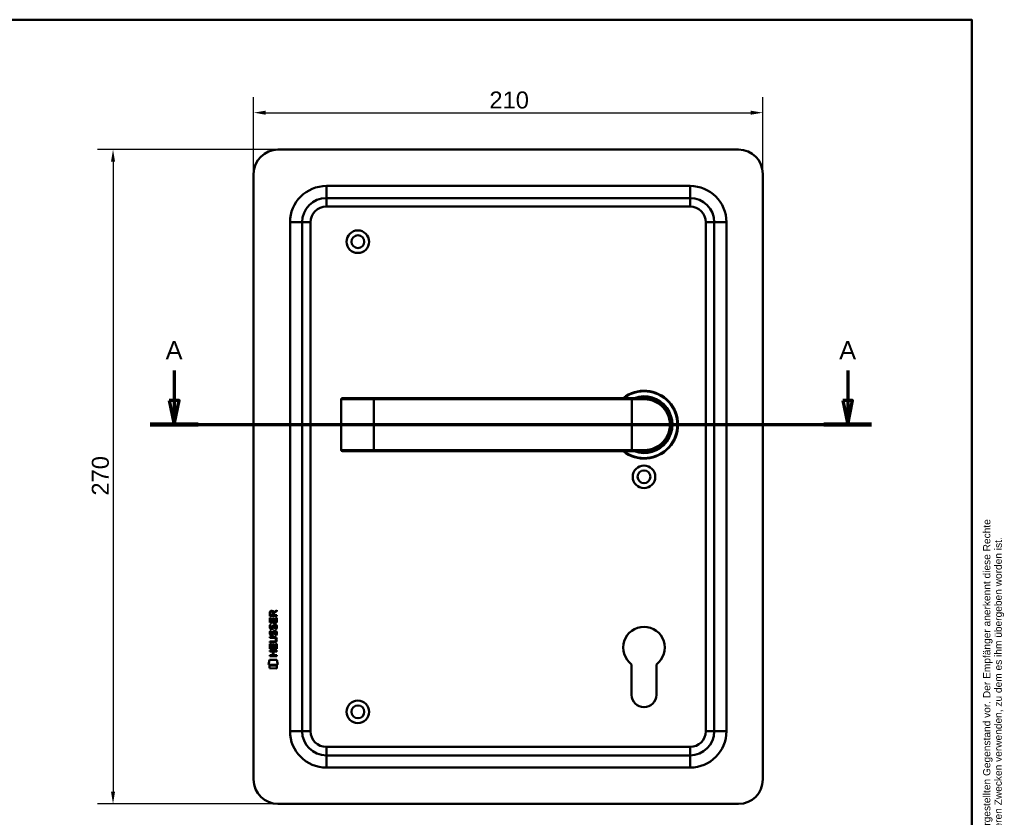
# Model space of a CAD drawing. Header units: millimetres. Extents: x 20 to 833, y 20 to 574.
# Tile 4 of 4: x 427 to 833, y 245 to 574. Entities that reach past the tile are written whole.
import ezdxf
from ezdxf.enums import TextEntityAlignment as Align

# ---------------------------------------------------------------- set-up
doc = ezdxf.new("R2010")
doc.units = ezdxf.units.MM
doc.header["$LTSCALE"] = 2
for name, color, linetype, lineweight in [('Bemaßungen(DIN)', 7, 'Continuous', 25), ('Schnittansichtslinien(DIN)', 7, 'Continuous', 70), ('Sichtbare Kanten(DIN)', 7, 'Continuous', 50), ('Sichtbare tangentiale Kanten(DIN)', 7, 'Continuous', 50), ('Skizziergeometrie(DIN)', 7, 'Continuous', 50), ('Skizzierlinie(DIN)', 7, 'Continuous', 25), ('Symbole(DIN)', 7, 'Continuous', 25)]:
    doc.layers.add(name, color=color, linetype=linetype, lineweight=lineweight)
doc.styles.add('Aktuell-DIN', font='arial.ttf')
doc.styles.add('Aktuell-DINGroßer Text', font='arial.ttf')
doc.styles.add('STANDARD-DIN~0', font='arial.ttf')
doc.styles.add('Textstil10', font='arial.ttf')
doc.styles.add('Textstil41', font='arial.ttf', dxfattribs={"width": 0.8})
doc.styles.add('Textstil83', font='arial.ttf', dxfattribs={"width": 0.8})
doc.dimstyles.new('CAD-LAN', dxfattribs={"dimscale": 2, "dimtxt": 3.5, "dimasz": 2.5, "dimexe": 3.175, "dimexo": 0, "dimgap": 0.8, "dimtad": 1, "dimrnd": 1e-08, "dimtxsty": 'STANDARD-DIN~0', "dimcen": 0.09, "dimdle": 10, "dimclrd": 250, "dimclre": 250, "dimclrt": 250, "dimadec": 0, "dimazin": 2, "dimtfac": 1, "dimtmove": 0, "dimatfit": 3, "dimfxl": 1, "dimtolj": 1, "dimtzin": 0, "dimlwd": 25, "dimlwe": 25, "dimarcsym": 0})

# ---------------------------------------------------------------- blocks, each defined once
blk = doc.blocks.new('Ränder Standardrahmen')
at = {"layer": 'Skizziergeometrie(DIN)', "flags": 128}
blk.add_lwpolyline([(10, 10), (10, 287), (410, 287), (410, 10), (10, 10)], dxfattribs=at)
blk = doc.blocks.new('Schriftfelder Heusser')
at = {"layer": 'Skizziergeometrie(DIN)'}
for p, q in [((101, 229.92), (101, 236.92)), ((101, 236.92), (291, 236.92)), ((111, 229.92), (111, 236.92)), ((123, 229.92), (123, 236.92)), ((232, 229.92), (232, 236.92)), ((256, 229.92), (256, 236.92)), ((291, 236.92), (291, 229.92)), ((101, 191.42), (101, 229.92)), ((101, 229.92), (291, 229.92)), ((111, 229.92), (111, 221.42)), ((123, 229.92), (123, 221.42)), ((232, 229.92), (232, 221.42)), ((256, 229.92), (256, 221.42)), ((291, 229.92), (291, 191.42)), ((101, 221.42), (291, 221.42)), ((150, 221.42), (150, 204.42)), ((198.85, 221.42), (198.85, 204.42)), ((216.35, 221.42), (216.35, 204.42)), ((238.35, 221.42), (238.35, 204.42)), ((278, 221.42), (278, 191.42)), ((278, 208.67), (291, 208.67)), ((101, 204.42), (291, 204.42)), ((142, 204.42), (142, 191.42)), ((236, 204.42), (236, 191.42)), ((278, 200.17), (291, 200.17)), ((291, 191.42), (101, 191.42))]:
    blk.add_line(p, q, dxfattribs=at)
at = {"layer": 'Skizzierlinie(DIN)'}
for p, q in [((113.5, 221.42), (113.5, 204.42)), ((118, 221.42), (118, 204.42)), ((162.35, 221.42), (162.35, 204.42)), ((166.85, 221.42), (166.85, 204.42)), ((113.5, 217.17), (150, 217.17)), ((162.35, 217.17), (278, 217.17)), ((113.5, 212.92), (150, 212.92)), ((162.35, 212.92), (278, 212.92)), ((113.5, 208.67), (150, 208.67)), ((162.35, 208.67), (278, 208.67))]:
    blk.add_line(p, q, dxfattribs=at)
for centre in [(115.75, 219.25), (164.6, 219.25), (115.75, 215.04), (164.6, 215.04), (115.75, 210.79), (164.6, 210.79), (115.75, 206.54), (164.6, 206.54)]:
    blk.add_circle(centre, 1.75, dxfattribs=at)
at = {"layer": 'Symbole(DIN)', "color": 7, "insert": (293.33, 191.7), "char_height": 1.5, "width": 182.3003, "attachment_point": 1, "rotation": 90, "line_spacing_factor": 0.944221, "style": 'Aktuell-DIN'}
blk.add_mtext('\\fArial|b0|i0;\\H1.5000;Die Schlossfabrik Heusser AG ist Eigentümerin dieses Dokumentes und behält sich alle Rechte an diesem und dem dargestellten Gegenstand vor. Der Empfänger anerkennt diese Rechte\\Pund wird das Dokument nicht ohne schriftliche Ermächtigung der Eigentümerin Dritten zugänglich machen oder zu anderen Zwecken verwenden, zu dem es ihm übergeben worden ist.\\P ', dxfattribs=at)
at = {"layer": 'Symbole(DIN)', "color": 179, "true_color": 0x262659, "style": 'Aktuell-DIN'}
for s, insert, char_height, attachment_point in [('Pos.', (106, 227), 2.489, 2), ('Menge', (117, 227), 2.489, 2), ('Benennung', (125.81, 225.38), 2.489, 4), ('B-Nummer', (234.74, 225.62), 2.489, 4), ('Material', (265.02, 225.62), 2.489, 5), ('\\fArial|b0|i0;a', (115.81, 219.53), 2, 5), ('\\fArial|b0|i0;e', (164.54, 219.53), 2, 5), ('\\fArial|b0|i0;Gezeichnet', (200.05, 219.23), 2, 4), ('\\fArial|b0|i0;b', (115.75, 215), 2, 5), ('\\fArial|b0|i0;f', (164.55, 215.06), 2, 5), ('\\fArial|b0|i0;Freigegeben', (199.92, 216), 2, 1), ('\\fArial|b0|i0;c', (115.75, 211.01), 2, 5), ('\\fArial|b0|i0;g', (164.63, 211.05), 2, 5), ('\\fArial|b0|i0;Projekt', (200, 211.98), 2, 1), ('\\fArial|b0|i0;d', (115.76, 206.55), 2, 5), ('\\fArial|b0|i0;h', (164.55, 206.57), 2, 5), ('\\fArial|b0|i0;CAD-Nr.', (200, 207.5), 2, 1), ('\\fArial|b0|i0;\\H2.0000;Massstab', (284.39, 206.37), 2, 5), ('\\fArial|b0|i0;\\H2.0000;Baugruppe', (143.1, 203.73), 2, 1), ('\\fArial|b0|i0;Zeichnungs-Nr.', (237, 203.5), 2, 1), ('\\fArial|b0|i0;\\H2.5000;4853 Murgenthal', (113.33, 192.46), 2.5, 7)]:
    blk.add_mtext(s, dxfattribs=dict(at, insert=insert, char_height=char_height, attachment_point=attachment_point))
at = {"layer": 'Symbole(DIN)', "color": 179, "true_color": 0x262659, "attachment_point": 5, "style": 'Aktuell-DIN'}
for s, insert, char_height, width in [('Änd.', (107.21, 213), 2.489, 12.3494), ('Änd.', (156.12, 212.76), 2.489, 12.3494), ('\\fArial|b0|i0;Änderung', (284.51, 202.33), 2, 12.1143)]:
    blk.add_mtext(s, dxfattribs=dict(at, insert=insert, char_height=char_height, width=width))
at = {"layer": 'Symbole(DIN)', "color": 7, "insert": (143.1, 196.62), "char_height": 4.5, "width": 90.18, "attachment_point": 4, "style": 'Aktuell-DIN'}
blk.add_mtext('\\fArial|b0|i0;\\W0.90;\\H4.5000;Heusser-Muschel Serie 6', dxfattribs=at)
at = {"layer": 'Symbole(DIN)', "color": 179, "true_color": 0x262659, "style": 'Textstil10'}
blk.add_attdef('ERSTELLUNGSDATUM_001', (217.04, 218.29), '', height=2, dxfattribs=at)
at = {"layer": 'Symbole(DIN)', "color": 179, "true_color": 0x262659}
for tag, height, style, p in [('AUTOR', 2.49, 'Aktuell-DIN', (240.03, 219.26)), ('KONTROLLDATUM', 2, 'Textstil10', (217.42, 215.04)), ('KONTROLLIERT_VON', 2, 'Textstil10', (239.98, 215.05))]:
    blk.add_attdef(tag, text='', height=height, dxfattribs=dict(at, style=style)).set_placement(p, align=Align.MIDDLE_LEFT)
at = {"layer": 'Symbole(DIN)', "color": 7, "style": 'Textstil83', "width": 0.8}
blk.add_attdef('Anfänglicher_Ansichtsmaßstab_001', (281.57, 213.34), '', height=2.3, dxfattribs=at)
at = {"layer": 'Symbole(DIN)', "color": 179, "true_color": 0x262659, "style": 'Textstil10'}
blk.add_attdef('PROJEKT', text='', height=2, dxfattribs=at).set_placement((217.77, 209.72), align=Align.BOTTOM_LEFT)
at = {"layer": 'Symbole(DIN)', "color": 7, "style": 'Textstil41', "width": 0.8}
blk.add_attdef('STATUS', text='', height=5, dxfattribs=at).set_placement((284.53, 195.86), align=Align.MIDDLE_CENTER)
blk = doc.blocks.new('*D20')
at = {"layer": 'Bemaßungen(DIN)', "color": 250, "linetype": 'Continuous', "lineweight": 25, "true_color": 0x3f3f3f, "transparency": 16777216}
for p, q in [((523.81, 510.38), (523.81, 541.97)), ((733.81, 510.38), (733.81, 541.97)), ((528.81, 535.62), (728.81, 535.62))]:
    blk.add_line(p, q, dxfattribs=at)
at = {"layer": 'Bemaßungen(DIN)', "color": 250, "linetype": 'Continuous', "true_color": 0x3f3f3f, "transparency": 16777216}
for points in [[(528.81, 536.45), (528.81, 534.78), (523.81, 535.62)], [(728.81, 536.45), (728.81, 534.78), (733.81, 535.62)]]:
    blk.add_solid(points, dxfattribs=at)
at = {"layer": 'Defpoints', "color": 0, "linetype": 'Continuous', "transparency": 16777216}
for p in [(733.81, 535.62), (523.81, 510.38), (733.81, 510.38)]:
    blk.add_point(p, dxfattribs=at)
at = {"layer": 'Bemaßungen(DIN)', "color": 250, "linetype": 'Continuous', "lineweight": 25, "true_color": 0x3f3f3f, "transparency": 16777216, "insert": (621.03, 544.36), "char_height": 7, "attachment_point": 1, "style": 'STANDARD-DIN~0'}
blk.add_mtext('\\A1;210', dxfattribs=at)
blk = doc.blocks.new('*D21')
at = {"layer": 'Bemaßungen(DIN)', "color": 250, "linetype": 'Continuous', "lineweight": 25, "true_color": 0x3f3f3f, "transparency": 16777216}
for p, q in [((533.81, 520.38), (459.46, 520.38)), ((465.81, 515.38), (465.81, 255.38)), ((533.81, 250.38), (459.46, 250.38))]:
    blk.add_line(p, q, dxfattribs=at)
at = {"layer": 'Bemaßungen(DIN)', "color": 250, "linetype": 'Continuous', "true_color": 0x3f3f3f, "transparency": 16777216}
for points in [[(464.97, 515.38), (466.64, 515.38), (465.81, 520.38)], [(464.97, 255.38), (466.64, 255.38), (465.81, 250.38)]]:
    blk.add_solid(points, dxfattribs=at)
at = {"layer": 'Defpoints', "color": 0, "linetype": 'Continuous', "transparency": 16777216}
for p in [(533.81, 520.38), (465.81, 250.38), (533.81, 250.38)]:
    blk.add_point(p, dxfattribs=at)
at = {"layer": 'Bemaßungen(DIN)', "color": 250, "linetype": 'Continuous', "lineweight": 25, "true_color": 0x3f3f3f, "transparency": 16777216, "insert": (457.06, 377.6), "char_height": 7, "attachment_point": 1, "rotation": 90, "style": 'STANDARD-DIN~0'}
blk.add_mtext('\\A1;270', dxfattribs=at)
blk = doc.blocks.new('2DTransSchnitt0')
at = {"layer": 'Schnittansichtslinien(DIN)', "linetype": 'Continuous'}
for p, q in [((245.51, 214.58), (245.51, 208.44)), ((384.41, 214.58), (384.41, 208.44)), ((244.51, 208.44), (245.51, 203.44)), ((246.51, 208.44), (244.51, 208.44)), ((245.51, 208.44), (245.51, 203.44)), ((245.51, 203.44), (246.51, 208.44)), ((383.41, 208.44), (384.41, 203.44)), ((385.41, 208.44), (383.41, 208.44)), ((384.41, 208.44), (384.41, 203.44)), ((384.41, 203.44), (385.41, 208.44)), ((240.59, 203.44), (389.33, 203.44))]:
    blk.add_line(p, q, dxfattribs=at)
at = {"layer": 'Schnittansichtslinien(DIN)', "linetype": 'Continuous', "lineweight": 140}
for p, q in [((240.59, 203.44), (250.43, 203.44)), ((379.5, 203.44), (389.33, 203.44))]:
    blk.add_line(p, q, dxfattribs=at)
at = {"layer": 'Schnittansichtslinien(DIN)', "linetype": 'Continuous', "flags": 128}
for points in [[(244.51, 208.44), (245.51, 203.44), (246.51, 208.44), (244.51, 208.44)], [(383.41, 208.44), (384.41, 203.44), (385.41, 208.44), (383.41, 208.44)]]:
    blk.add_lwpolyline(points, dxfattribs=at)
at = {"layer": 'Schnittansichtslinien(DIN)'}
for points in [[(244.51, 208.44), (245.51, 203.44), (246.51, 208.44), (244.51, 208.44)], [(383.41, 208.44), (384.41, 203.44), (385.41, 208.44), (383.41, 208.44)]]:
    blk.add_solid(points, dxfattribs=at)
at = {"layer": 'Schnittansichtslinien(DIN)', "char_height": 3.73, "attachment_point": 7, "style": 'Aktuell-DINGroßer Text'}
for insert in [(243.76, 216.94), (382.66, 216.94)]:
    blk.add_mtext('A', dxfattribs=dict(at, insert=insert))

msp = doc.modelspace()

# ---------------------------------------------------------------- linework, layer by layer
at = {"layer": 'Sichtbare Kanten(DIN)'}
for p, q in [((723.808, 520.377), (533.808, 520.377)), ((523.808, 510.377), (523.808, 260.377)), ((733.808, 260.377), (733.808, 510.377)), ((703.808, 500.377), (553.808, 500.377)), ((543.808, 490.377), (543.808, 280.377)), ((713.808, 280.377), (713.808, 490.377)), ((559.915, 417.377), (559.915, 396.377)), ((560.415, 417.877), (560.434, 417.877)), ((573.308, 417.877), (560.434, 417.877)), ((679.808, 417.877), (573.308, 417.877)), ((679.808, 417.877), (684.808, 417.877)), ((560.434, 395.877), (560.415, 395.877)), ((560.434, 395.877), (573.308, 395.877)), ((573.308, 395.877), (679.808, 395.877)), ((684.808, 395.877), (679.808, 395.877)), ((685.425, 395.894), (685.425, 395.894)), ((530.469, 327.898), (530.472, 329.211)), ((530.82, 329.167), (530.819, 328.279)), ((531.837, 328.278), (531.838, 329.166)), ((532.134, 329.527), (533.33, 330.317)), ((532.187, 329.128), (532.186, 328.278)), ((533.329, 329.883), (532.187, 329.128)), ((533.33, 330.317), (533.329, 329.883)), ((530.467, 325.168), (530.469, 327.172)), ((533.326, 325.165), (530.467, 325.168)), ((533.328, 327.896), (530.469, 327.898)), ((530.469, 327.172), (530.817, 327.172)), ((530.817, 327.172), (530.816, 325.544)), ((530.816, 325.544), (531.71, 325.544)), ((530.819, 328.279), (531.837, 328.278)), ((531.71, 325.544), (531.712, 326.991)), ((531.712, 326.991), (532.06, 326.99)), ((532.06, 326.99), (532.059, 325.543)), ((532.059, 325.543), (532.978, 325.543)), ((532.186, 328.278), (533.328, 328.277)), ((532.978, 325.543), (532.979, 327.19)), ((532.979, 327.19), (533.327, 327.189)), ((533.327, 327.189), (533.326, 325.165)), ((533.328, 328.277), (533.328, 327.896)), ((530.637, 321.847), (530.976, 321.747)), ((530.639, 324.394), (530.978, 324.293)), ((530.835, 323.062), (530.842, 323.045)), ((531.519, 322.964), (531.53, 322.981)), ((532.565, 321.544), (532.554, 321.544)), ((532.567, 324.091), (532.556, 324.091)), ((530.461, 317.005), (530.461, 317.382)), ((530.461, 317.382), (532.131, 317.381)), ((532.106, 317.004), (530.461, 317.005)), ((530.462, 318.94), (530.462, 319.317)), ((530.462, 319.317), (532.108, 319.316)), ((532.132, 318.939), (530.462, 318.94)), ((530.833, 320.516), (530.84, 320.498)), ((531.517, 320.418), (531.528, 320.435)), ((533.012, 318.154), (533.012, 318.163)), ((530.456, 313.259), (530.457, 313.636)), ((531.699, 313.258), (530.456, 313.259)), ((530.457, 313.636), (533.315, 313.634)), ((530.459, 314.43), (530.46, 316.434)), ((533.317, 314.428), (530.459, 314.43)), ((530.46, 316.434), (530.809, 316.434)), ((530.809, 316.434), (530.807, 314.807)), ((530.807, 314.807), (531.702, 314.806)), ((531.698, 311.701), (531.699, 313.258)), ((531.702, 314.806), (531.703, 316.253)), ((531.703, 316.253), (532.052, 316.253)), ((532.052, 316.253), (532.05, 314.806)), ((532.05, 314.806), (532.969, 314.805)), ((532.056, 313.258), (532.054, 311.7)), ((533.315, 313.257), (532.056, 313.258)), ((532.969, 314.805), (532.97, 316.452)), ((532.97, 316.452), (533.319, 316.452)), ((533.315, 313.634), (533.315, 313.257)), ((533.319, 316.452), (533.317, 314.428)), ((529.924, 307.748), (530.383, 309.88)), ((530.383, 309.88), (533.389, 309.878)), ((530.455, 311.702), (531.698, 311.701)), ((530.455, 311.325), (530.455, 311.702)), ((533.313, 311.322), (530.455, 311.325)), ((532.054, 311.7), (533.314, 311.699)), ((533.314, 311.699), (533.313, 311.322)), ((533.389, 309.878), (533.839, 307.744)), ((533.839, 307.744), (529.924, 307.748)), ((530.382, 306.32), (530.383, 307.462)), ((533.379, 306.317), (530.382, 306.32)), ((530.383, 307.462), (533.38, 307.459)), ((533.38, 307.459), (533.379, 306.317)), ((679.708, 295.377), (679.708, 307.952)), ((689.908, 307.952), (689.908, 295.377)), ((553.808, 270.377), (703.808, 270.377)), ((533.808, 250.377), (723.808, 250.377))]:
    msp.add_line(p, q, dxfattribs=at)
for centre, radius in [((566.808, 482.377), 4.65), ((566.808, 482.377), 2.65), ((684.808, 385.377), 4.65), ((684.808, 385.377), 2.65), ((566.808, 288.377), 4.65), ((566.808, 288.377), 2.65)]:
    msp.add_circle(centre, radius, dxfattribs=at)
for centre, radius, start, end in [((533.808, 510.377), 10, 90, 180), ((723.808, 510.377), 10, 0, 90), ((553.808, 490.377), 10, 90, 180), ((703.808, 490.377), 10, 0, 90), ((684.808, 406.877), 14, 231.78679, 128.21321), ((684.808, 406.877), 13.8, 232.8542, 127.1458), ((684.808, 406.877), 11.7, 250.08028, 109.91972), ((684.808, 406.877), 11.6, 251.49137, 108.50863), ((684.808, 406.877), 11.5, 253.04257, 106.95743), ((560.415, 417.377), 0.5, 90, 180), ((684.808, 406.877), 11.3, 256.76803, 103.23197), ((560.415, 396.377), 0.5, 180, 270), ((687.04, 396.769), 0.85, 240.53186, 240.67321), ((687.04, 396.769), 0.85, 324.22686, 324.41042), ((697.131, 394.179), 8.678, 163.58861, 163.59762), ((697.131, 394.179), 8.678, 159.58563, 159.5881), ((684.808, 314.877), 8.6, 306.37184, 233.62816), ((684.808, 295.377), 5.1, 180, 0), ((553.808, 280.377), 10, 180, 270), ((703.808, 280.377), 10, 270, 0), ((533.808, 260.377), 10, 180, 270), ((723.808, 260.377), 10, 270, 0)]:
    msp.add_arc(centre, radius, start, end, dxfattribs=at)
for centre, major_axis, ratio, start_param, end_param in [((531.999, 328.394), (-0.976, 1.274), 0.5180415, 5.9043613, 6.8771057), ((530.606, 328.314), (-1.242, -1.64), 0.5994938, 2.7365723, 3.5673799), ((532.101, 326.173), (1.103, 3.296), 0.2312948, 2.8124619, 2.8734213), ((531.581, 323.856), (0.574, 1.004), 0.5438409, 2.7534304, 3.2137241), ((531.461, 322.989), (0.098, 0.139), 0.3641716, 4.4844927, 4.7925708), ((531.907, 319.859), (0.838, 1.64), 0.4594521, 5.9760112, 6.497704), ((531.908, 322.404), (0.839, 1.642), 0.4591024, 5.9761877, 6.4975755), ((532.185, 323.873), (1.192, 3.54), 0.2215161, 2.8263053, 2.8854462), ((531.586, 321.318), (0.583, 1.012), 0.541605, 2.7569093, 3.2147406), ((531.459, 320.442), (0.098, 0.139), 0.3641716, 4.4844927, 4.7925708), ((528.291, 321.686), (4.808, -4.323), 0.3742014, 5.888113, 6.6064523), ((528.287, 314.642), (4.814, 4.313), 0.3742661, 5.9599282, 6.6783921), ((509.579, 337.99), (23.266, -20.361), 0.1371339, 6.127502, 6.402435)]:
    msp.add_ellipse(centre, major_axis=major_axis, ratio=ratio, start_param=start_param, end_param=end_param, dxfattribs=at)
for points, knots in [([(684.808, 395.877), (686.465, 395.877), (688.108, 396.257), (689.581, 396.966), (691.054, 397.675), (692.358, 398.711), (693.383, 399.987), (694.408, 401.263), (695.151, 402.781), (695.526, 404.4), (695.9, 406.018), (695.899, 407.738), (695.525, 409.355), (695.151, 410.973), (694.409, 412.49), (693.383, 413.766), (692.358, 415.042), (691.054, 416.078), (689.581, 416.787), (688.108, 417.497), (686.465, 417.877), (684.808, 417.877)], [-3.3432814, -3.3432814, -3.3432814, -3.3432814, -2.8656698, -2.8656698, -2.8656698, -2.3880581, -2.3880581, -2.3880581, -1.9104465, -1.9104465, -1.9104465, -1.4328349, -1.4328349, -1.4328349, -0.9552233, -0.9552233, -0.9552233, -0.4776116, -0.4776116, -0.4776116, 0, 0, 0, 0]), ([(533.012, 318.163), (533.012, 318.21), (533.009, 318.257), (532.993, 318.392), (532.971, 318.48), (532.896, 318.63), (532.85, 318.692), (532.73, 318.798), (532.659, 318.838), (532.442, 318.921), (532.282, 318.939), (532.132, 318.939)], [0, 0, 0, 0, 0.01400423, 0.01400423, 0.0408947, 0.0408947, 0.06439039, 0.06439039, 0.08887549, 0.08887549, 0.13413559, 0.13413559, 0.13413559, 0.13413559])]:
    msp.add_open_spline(points, degree=3, knots=knots, dxfattribs=at)
for points in [[(530.472, 329.211), (530.486, 329.653), (530.718, 330.115), (531.331, 330.114)], [(531.838, 329.166), (531.838, 329.44), (531.751, 329.765), (531.335, 329.765)], [(530.513, 320.369), (530.423, 320.609), (530.394, 320.843), (530.436, 321.171)], [(530.515, 322.915), (530.425, 323.156), (530.396, 323.389), (530.438, 323.718)], [(530.436, 321.171), (530.454, 321.31), (530.495, 321.517), (530.566, 321.69)], [(530.438, 323.718), (530.456, 323.857), (530.497, 324.064), (530.568, 324.237)], [(531.075, 322.455), (530.851, 322.488), (530.622, 322.633), (530.515, 322.915)], [(530.566, 321.69), (530.585, 321.74), (530.637, 321.847), (530.637, 321.847)], [(530.568, 324.237), (530.587, 324.286), (530.639, 324.394), (530.639, 324.394)], [(530.821, 321.282), (530.756, 321.03), (530.75, 320.806), (530.809, 320.59)], [(530.823, 323.829), (530.759, 323.576), (530.752, 323.352), (530.811, 323.136)], [(530.976, 321.747), (530.975, 321.747), (530.856, 321.42), (530.821, 321.282)], [(530.978, 324.293), (530.978, 324.293), (530.858, 323.967), (530.823, 323.829)], [(531.047, 322.832), (531.194, 322.772), (531.383, 322.808), (531.488, 322.923)], [(531.229, 322.442), (531.129, 322.443), (531.108, 322.45), (531.075, 322.455)], [(531.857, 322.806), (531.742, 322.597), (531.547, 322.438), (531.229, 322.442)], [(531.528, 320.435), (531.597, 320.544), (531.654, 320.708), (531.709, 320.953)], [(531.53, 322.981), (531.599, 323.091), (531.656, 323.254), (531.711, 323.5)], [(531.709, 320.953), (531.793, 321.321), (531.895, 321.532), (532.036, 321.7)], [(531.711, 323.5), (531.795, 323.867), (531.897, 324.079), (532.038, 324.246)], [(532.05, 323.349), (531.995, 323.109), (531.933, 322.944), (531.857, 322.806)], [(532.036, 321.7), (532.129, 321.81), (532.259, 321.882), (532.439, 321.906)], [(532.038, 324.246), (532.131, 324.356), (532.261, 324.429), (532.441, 324.453)], [(532.097, 321.001), (532.089, 320.971), (532.049, 320.805), (532.048, 320.803)], [(532.099, 323.548), (532.091, 323.518), (532.051, 323.351), (532.05, 323.349)], [(532.283, 321.426), (532.212, 321.338), (532.151, 321.199), (532.097, 321.001)], [(532.285, 323.973), (532.214, 323.884), (532.153, 323.746), (532.099, 323.548)], [(532.554, 321.544), (532.432, 321.544), (532.357, 321.511), (532.283, 321.426)], [(532.556, 324.091), (532.434, 324.091), (532.359, 324.058), (532.285, 323.973)], [(532.439, 321.906), (532.726, 321.945), (533.009, 321.844), (533.203, 321.528)], [(532.441, 324.453), (532.728, 324.491), (533.011, 324.391), (533.205, 324.074)], [(532.759, 322.508), (532.76, 322.508), (532.914, 322.762), (532.973, 323.047)], [(533.128, 322.421), (533.108, 322.426), (532.76, 322.508), (532.759, 322.508)], [(532.971, 320.5), (533.04, 320.833), (533.04, 321.109), (532.934, 321.307)], [(532.973, 323.047), (533.042, 323.38), (533.042, 323.656), (532.936, 323.853)], [(533.353, 323.14), (533.323, 322.808), (533.165, 322.479), (533.128, 322.421)], [(533.203, 321.528), (533.313, 321.347), (533.366, 321.128), (533.366, 320.859)], [(533.205, 324.074), (533.315, 323.894), (533.368, 323.675), (533.368, 323.405)], [(533.366, 320.859), (533.366, 320.774), (533.359, 320.688), (533.351, 320.593)], [(533.368, 323.405), (533.368, 323.32), (533.361, 323.234), (533.353, 323.14)], [(531.073, 319.908), (530.849, 319.941), (530.62, 320.086), (530.513, 320.369)], [(531.045, 320.285), (531.192, 320.226), (531.381, 320.261), (531.486, 320.376)], [(531.227, 319.895), (531.127, 319.897), (531.106, 319.903), (531.073, 319.908)], [(531.855, 320.26), (531.74, 320.05), (531.545, 319.891), (531.227, 319.895)], [(532.048, 320.803), (531.993, 320.563), (531.931, 320.398), (531.855, 320.26)], [(532.757, 319.961), (532.758, 319.961), (532.912, 320.215), (532.971, 320.5)], [(533.126, 319.875), (533.106, 319.879), (532.758, 319.961), (532.757, 319.961)], [(533.351, 320.593), (533.321, 320.262), (533.163, 319.932), (533.126, 319.875)]]:
    msp.add_open_spline(points, degree=3, dxfattribs=at)
at = {"layer": 'Sichtbare tangentiale Kanten(DIN)'}
for p, q in [((553.808, 505.377), (553.808, 500.377)), ((553.808, 505.377), (703.808, 505.377)), ((703.808, 505.377), (703.808, 500.377)), ((553.808, 496.877), (553.808, 500.377)), ((703.808, 496.877), (703.808, 500.377)), ((703.808, 496.877), (553.808, 496.877)), ((538.808, 490.377), (543.808, 490.377)), ((538.808, 280.377), (538.808, 490.377)), ((547.308, 490.377), (543.808, 490.377)), ((547.308, 490.377), (547.308, 280.377)), ((710.308, 490.377), (713.808, 490.377)), ((710.308, 280.377), (710.308, 490.377)), ((718.808, 490.377), (713.808, 490.377)), ((718.808, 490.377), (718.808, 280.377)), ((559.953, 417.377), (559.915, 417.377)), ((559.953, 396.377), (559.953, 417.377)), ((559.953, 417.377), (573.308, 417.377)), ((573.308, 417.877), (573.308, 417.377)), ((573.308, 417.377), (679.808, 417.377)), ((573.308, 417.377), (573.308, 396.377)), ((679.808, 417.877), (679.808, 417.377)), ((679.808, 417.377), (679.808, 396.377)), ((684.865, 417.377), (679.808, 417.377)), ((559.915, 396.377), (559.953, 396.377)), ((573.308, 396.377), (559.953, 396.377)), ((679.808, 396.377), (573.308, 396.377)), ((573.308, 395.877), (573.308, 396.377)), ((679.808, 396.377), (684.865, 396.377)), ((679.808, 395.877), (679.808, 396.377)), ((538.808, 280.377), (543.808, 280.377)), ((547.308, 280.377), (543.808, 280.377)), ((710.308, 280.377), (713.808, 280.377)), ((718.808, 280.377), (713.808, 280.377)), ((553.808, 270.377), (553.808, 273.877)), ((553.808, 273.877), (703.808, 273.877)), ((703.808, 273.877), (703.808, 270.377)), ((553.808, 270.377), (553.808, 265.377)), ((703.808, 265.377), (703.808, 270.377)), ((703.808, 265.377), (553.808, 265.377))]:
    msp.add_line(p, q, dxfattribs=at)
for centre, radius, start, end in [((553.808, 490.377), 15, 90, 180), ((703.808, 490.377), 15, 0, 90), ((553.808, 490.377), 6.5, 90, 180), ((703.808, 490.377), 6.5, 0, 90), ((553.808, 280.377), 15, 180, 270), ((553.808, 280.377), 6.5, 180, 270), ((703.808, 280.377), 6.5, 270, 0), ((703.808, 280.377), 15, 270, 0)]:
    msp.add_arc(centre, radius, start, end, dxfattribs=at)
for centre, major_axis, ratio, start_param, end_param in [((560.434, 417.377), (0, 0.5), 0.9612617, 0, 1.5707963), ((684.808, 417.377), (0, 0.5), 0.1145038, 4.712389, 6.2831853), ((560.434, 396.377), (0, -0.5), 0.9612617, 4.712389, 6.2831853), ((684.808, 396.377), (0, -0.5), 0.1145038, 0, 1.5707963)]:
    msp.add_ellipse(centre, major_axis=major_axis, ratio=ratio, start_param=start_param, end_param=end_param, dxfattribs=at)
msp.add_open_spline([(684.865, 417.377), (686.465, 417.377), (688.051, 417.013), (689.474, 416.337), (690.896, 415.66), (692.155, 414.671), (693.145, 413.453), (694.134, 412.235), (694.855, 410.788), (695.215, 409.243), (695.574, 407.699), (695.573, 406.057), (695.213, 404.512), (694.853, 402.967), (694.133, 401.518), (693.144, 400.3), (692.155, 399.082), (690.895, 398.093), (689.473, 397.417), (688.051, 396.741), (686.465, 396.377), (684.865, 396.377)], degree=3, knots=[0, 0, 0, 0, 0.4776116, 0.4776116, 0.4776116, 0.9552233, 0.9552233, 0.9552233, 1.4328349, 1.4328349, 1.4328349, 1.9104465, 1.9104465, 1.9104465, 2.3880581, 2.3880581, 2.3880581, 2.8656698, 2.8656698, 2.8656698, 3.3432814, 3.3432814, 3.3432814, 3.3432814], dxfattribs=at)

# ---------------------------------------------------------------- block references
at = {"xscale": 2, "yscale": 2, "zscale": 2}
msp.add_blockref('Ränder Standardrahmen', (0, 0), dxfattribs=at)
msp.add_blockref('Schriftfelder Heusser', (238, -362.833), dxfattribs=at).add_auto_attribs({'ERSTELLUNGSDATUM_001': '18.12.2020', 'Anfänglicher_Ansichtsmaßstab_001': '1 : 2'})
at = {"layer": 'Schnittansichtslinien(DIN)', "xscale": 2, "yscale": 2, "zscale": 2}
msp.add_blockref('2DTransSchnitt0', (0, 0), dxfattribs=at)

# ---------------------------------------------------------------- dimensions: what is measured, and where the dimension line sits
at = {"layer": 'Bemaßungen(DIN)', "color": 250, "linetype": 'Continuous', "lineweight": 25, "true_color": 0x3f3f3f}
for base, p1, p2, angle, picture, middle in [((733.808, 535.616), (523.808, 510.377), (733.808, 510.377), 180, '*D20', (628.808, 535.616)), ((465.808, 250.377), (533.808, 520.377), (533.808, 250.377), 90, '*D21', (465.808, 385.377))]:
    dim = msp.add_linear_dim(base=base, p1=p1, p2=p2, angle=angle, dimstyle='CAD-LAN', override={"dimgap": 0.8, "dimdec": 2, "dimtol": 0, "dimlim": 0, "dimtp": 0, "dimtm": 0, "dimtdec": 2, "dimtofl": 0, "dimatfit": 1}, dxfattribs=at)
    dim.commit()
    dim.dimension.update_dxf_attribs({"geometry": picture, "text_midpoint": middle, "dimtype": 160})

doc.saveas('drawing.dxf')
